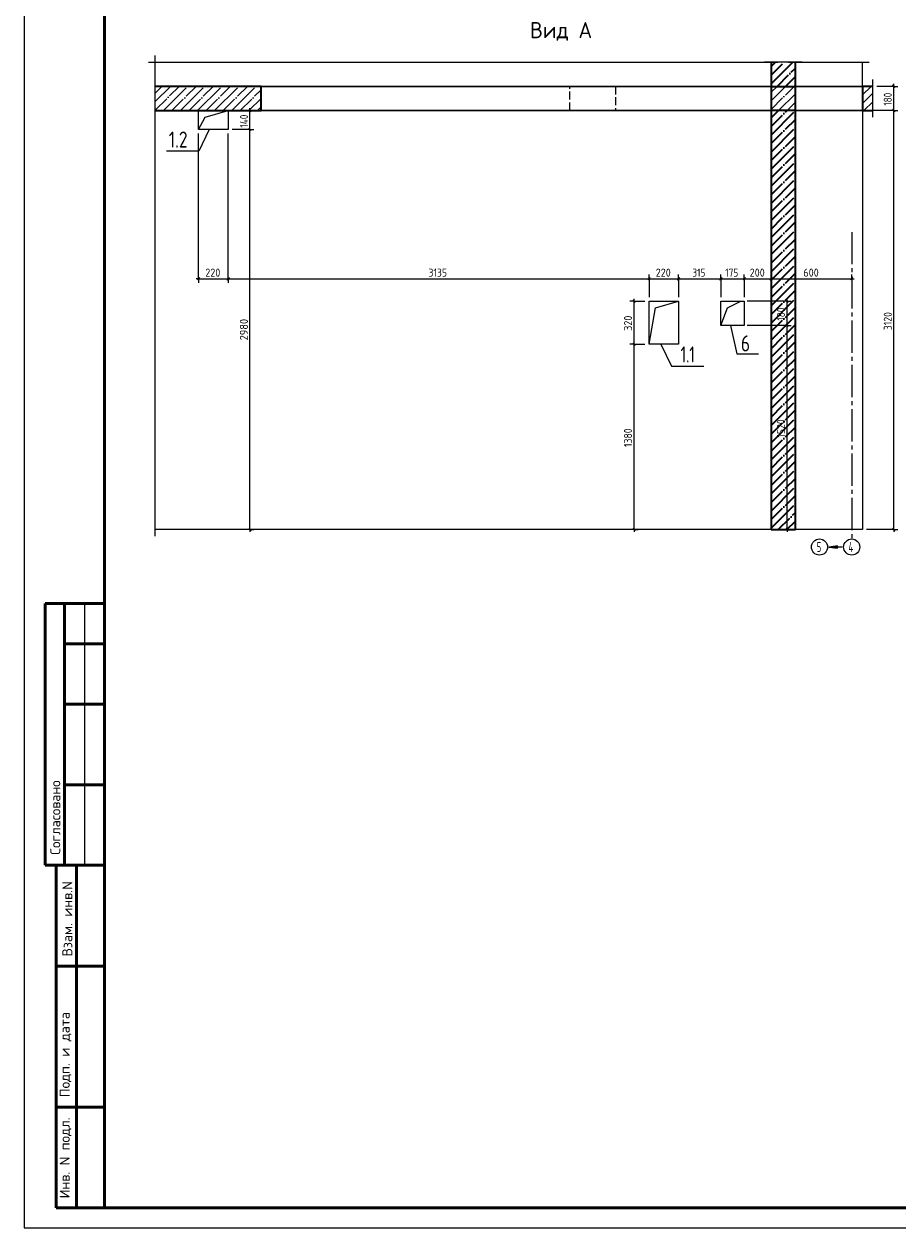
# Model space of a CAD drawing. Header units: millimetres. Extents: x -49773 to 2322955, y -3321 to 58485.
# Tile 226 of 256: x 964209 to 985906, y -2463 to 27416. Entities that reach past the tile are written whole.
import ezdxf

# ---------------------------------------------------------------- set-up
doc = ezdxf.new("R2010")
doc.units = ezdxf.units.MM
for name, pattern in [('______11', [500, 400, -50, 0, -50]), ('______2', [270, 200, -70]), ('______5', [1100, 800, -100, 100, -100])]:
    doc.linetypes.add(name, pattern=pattern)
for name, color, linetype, lineweight in [('Standard', 7, 'Continuous', 25), ('Перекрытие_ общее', 7, 'Continuous', 35), ('Размерная линия_ общее_1', 7, 'Continuous', 13), ('Стена_ общее', 7, 'Continuous', 35)]:
    doc.layers.add(name, color=color, linetype=linetype, lineweight=lineweight)
doc.layers.add('Осевая линия_ общее', color=7, linetype='______5', lineweight=13, true_color=0xa0a0a0)
doc.styles.add('ISOCPEUR', font='txt')

msp = doc.modelspace()

# ---------------------------------------------------------------- hatches: boundary and pattern name
at = {"layer": 'Осевая линия_ общее', "linetype": 'Continuous', "lineweight": 13, "transparency": 33554687}
msp.add_hatch(color=7, dxfattribs=at).paths.add_polyline_path([(984402.1, 14466.4), (984192.1, 14436.4), (984402.1, 14406.4)])

# ---------------------------------------------------------------- linework, layer by layer
at = {"layer": 'Standard', "color": 7, "linetype": 'Continuous', "lineweight": 25, "transparency": 33554687}
for p, q in [((967466.7, 25703), (967466.7, 26636.4)), ((967300.1, 26469.7), (982925.4, 26469.7)), ((983525.4, 26469.7), (982592.1, 26469.7)), ((983192.1, 26469.7), (985192.1, 26469.7)), ((967466.7, 25103), (967466.7, 26036.4)), ((985281.7, 25103), (985281.7, 26036.4)), ((967466.7, 14703), (967466.7, 25436.4))]:
    msp.add_line(p, q, dxfattribs=at)
at = {"layer": 'Standard', "color": 253, "linetype": '______11', "lineweight": 35, "true_color": 0xababab, "transparency": 33554687}
for p, q in [((982758.8, 26147.6), (983080.8, 26469.7)), ((982905.1, 25869.7), (983358.8, 26323.4)), ((983329.4, 25869.7), (983358.8, 25899.1)), ((982758.8, 24874.9), (983153.6, 25269.7)), ((982758.8, 24450.6), (983358.8, 25050.6)), ((982758.8, 24026.3), (983358.8, 24626.3)), ((982758.8, 23602.1), (983358.8, 24202.1)), ((982758.8, 23177.8), (983358.8, 23777.8)), ((982758.8, 22753.5), (983358.8, 23353.5)), ((982758.8, 22329.3), (983358.8, 22929.3)), ((982758.8, 21905), (983358.8, 22505)), ((982758.8, 21480.7), (983358.8, 22080.7)), ((982758.8, 21056.5), (983358.8, 21656.5)), ((982758.8, 20632.2), (983358.8, 21232.2)), ((982758.8, 20207.9), (983358.8, 20807.9)), ((982758.8, 19783.7), (983358.8, 20383.7)), ((982758.8, 19359.4), (983358.8, 19959.4)), ((982758.8, 18935.2), (983358.8, 19535.1)), ((982758.8, 18510.9), (983358.8, 19110.9)), ((982758.8, 18086.6), (983358.8, 18686.6)), ((982758.8, 17662.4), (983358.8, 18262.4)), ((982758.8, 17238.1), (983358.8, 17838.1)), ((982758.8, 16813.8), (983358.8, 17413.8)), ((982758.8, 16389.6), (983358.8, 16989.6)), ((982758.8, 15965.3), (983358.8, 16565.3)), ((982758.8, 15541), (983358.8, 16141)), ((982758.8, 15116.8), (983358.8, 15716.8)), ((982936, 14869.7), (983358.8, 15292.5))]:
    msp.add_line(p, q, dxfattribs=at)
at = {"layer": 'Standard', "color": 253, "linetype": '______5', "lineweight": 35, "true_color": 0xababab, "transparency": 33554687}
for p, q in [((982758.8, 25935.5), (983293, 26469.7)), ((982758.8, 26359.8), (982868.7, 26469.7)), ((983117.2, 25869.7), (983358.8, 26111.2)), ((982758.8, 25087), (982941.5, 25269.7)), ((982758.8, 24662.7), (983358.8, 25262.7)), ((982758.8, 24238.4), (983358.8, 24838.5)), ((982758.8, 23814.2), (983358.8, 24414.2)), ((982758.8, 23389.9), (983358.8, 23989.9)), ((982758.8, 22965.6), (983358.8, 23565.7)), ((982758.8, 22541.4), (983358.8, 23141.4)), ((982758.8, 22117.1), (983358.8, 22717.1)), ((982758.8, 21692.9), (983358.8, 22292.9)), ((982758.8, 21268.6), (983358.8, 21868.6)), ((982758.8, 20844.3), (983358.8, 21444.3)), ((982758.8, 20420.1), (983358.8, 21020.1)), ((982758.8, 19995.8), (983358.8, 20595.8)), ((982758.8, 19571.5), (983358.8, 20171.5)), ((982758.8, 19147.3), (983358.8, 19747.3)), ((982758.8, 18723), (983358.8, 19323)), ((982758.8, 18298.7), (983358.8, 18898.8)), ((982758.8, 17874.5), (983358.8, 18474.5)), ((982758.8, 17450.2), (983358.8, 18050.2)), ((982758.8, 17026), (983358.8, 17626)), ((982758.8, 16601.7), (983358.8, 17201.7)), ((982758.8, 16177.4), (983358.8, 16777.4)), ((982758.8, 15753.2), (983358.8, 16353.2)), ((982758.8, 15328.9), (983358.8, 15928.9)), ((982758.8, 14904.6), (983358.8, 15504.6)), ((983148.1, 14869.7), (983358.8, 15080.4))]:
    msp.add_line(p, q, dxfattribs=at)
at = {"layer": 'Standard', "color": 7, "linetype": 'Continuous', "lineweight": 35, "transparency": 33554687}
for p, q in [((982758.8, 26469.7), (982758.8, 25869.7)), ((983358.8, 25869.7), (983358.8, 26469.7)), ((970092.1, 25869.7), (967466.7, 25869.7)), ((970092.1, 25269.7), (970092.1, 25869.7)), ((982758.8, 25869.7), (982758.8, 25269.7)), ((983358.8, 25269.7), (983358.8, 25869.7)), ((985025.4, 25869.7), (985025.4, 25269.7)), ((985281.7, 25869.7), (985025.4, 25869.7)), ((967466.7, 25269.7), (970092.1, 25269.7)), ((982758.8, 25269.7), (982758.8, 14869.7)), ((983358.8, 14869.7), (983358.8, 25269.7)), ((985025.4, 25269.7), (985281.7, 25269.7)), ((982758.8, 14869.7), (983358.8, 14869.7))]:
    msp.add_line(p, q, dxfattribs=at)
at = {"layer": 'Standard', "color": 253, "linetype": '______11', "lineweight": 13, "true_color": 0xababab, "transparency": 33554687}
for p, q in [((967466.7, 25704.8), (967631.6, 25869.7)), ((967466.7, 25280.6), (968055.9, 25869.7)), ((967880.1, 25269.7), (968480.1, 25869.7)), ((968304.4, 25269.7), (968904.4, 25869.7)), ((968728.7, 25269.7), (969328.7, 25869.7)), ((969152.9, 25269.7), (969752.9, 25869.7)), ((969577.2, 25269.7), (970092.1, 25784.6)), ((982758.8, 25723.4), (982905.1, 25869.7)), ((982758.8, 25299.1), (983329.4, 25869.7)), ((985025.4, 25868.7), (985026.4, 25869.7)), ((985025.4, 25444.5), (985281.7, 25700.7)), ((983153.6, 25269.7), (983358.8, 25474.8)), ((970001.4, 25269.7), (970092.1, 25360.4)), ((985275, 25269.7), (985281.7, 25276.5))]:
    msp.add_line(p, q, dxfattribs=at)
at = {"layer": 'Standard', "color": 253, "linetype": '______5', "lineweight": 13, "true_color": 0xababab, "transparency": 33554687}
for p, q in [((967466.7, 25492.7), (967843.7, 25869.7)), ((967668, 25269.7), (968268, 25869.7)), ((968092.3, 25269.7), (968692.3, 25869.7)), ((968516.5, 25269.7), (969116.5, 25869.7)), ((968940.8, 25269.7), (969540.8, 25869.7)), ((969365, 25269.7), (969965, 25869.7)), ((982758.8, 25511.2), (983117.2, 25869.7)), ((985025.4, 25656.6), (985238.6, 25869.7)), ((969789.3, 25269.7), (970092.1, 25572.5)), ((982941.5, 25269.7), (983358.8, 25687)), ((985062.8, 25269.7), (985281.7, 25488.6))]:
    msp.add_line(p, q, dxfattribs=at)
at = {"layer": 'Standard', "color": 7, "linetype": 'Continuous', "lineweight": 50, "transparency": 33554687}
for p, q in [((966208.6, 13037.5), (964735.4, 13037.5)), ((964735.4, 13037.5), (964735.4, 6537.5)), ((964735.4, 13037.5), (964735.4, 6537.5)), ((965208.6, 13037.5), (965208.6, 6537.5)), ((966208.6, 12037.5), (965208.6, 12037.5)), ((966208.6, 10537.5), (965208.6, 10537.5)), ((966208.6, 8537.5), (965208.6, 8537.5)), ((964208.6, 6537.5), (964214.8, 6537.5)), ((964735.4, 6537.5), (966208.6, 6537.5)), ((965008.6, -1962.5), (965008.6, 6537.5)), ((965008.6, -1962.5), (965008.6, 6537.5)), ((965508.6, -1962.5), (965508.6, 6537.5)), ((965008.6, 4037.5), (966208.6, 4037.5)), ((965008.6, 537.5), (966208.6, 537.5)), ((966208.6, -1962.5), (965008.6, -1962.5))]:
    msp.add_line(p, q, dxfattribs=at)
at = {"layer": 'Standard', "color": 7, "linetype": 'Continuous', "lineweight": 13, "transparency": 33554687}
msp.add_line((965708.6, 13037.5), (965708.6, 6537.5), dxfattribs=at)
msp.add_lwpolyline([(964208.6, -2462.5), (1006208.6, -2462.5), (1006208.6, 56937.5), (964208.6, 56937.5), (964208.6, -2462.5)], close=True, dxfattribs=at)
at = {"layer": 'Standard', "color": 7, "linetype": 'Continuous', "lineweight": 50, "transparency": 33554687}
msp.add_lwpolyline([(966208.6, 56437.5), (1005708.6, 56437.5), (1005708.6, -1962.5), (966208.6, -1962.5), (966208.6, 56437.5)], close=True, dxfattribs=at)
at = {"layer": 'Осевая линия_ общее', "color": 253, "linetype": '______5', "lineweight": -3, "true_color": 0xa0a0a0, "transparency": 33554687}
msp.add_line((984758.8, 22254.7), (984758.8, 14636.4), dxfattribs=at)
at = {"layer": 'Осевая линия_ общее', "color": 7, "linetype": 'Continuous', "lineweight": 13, "transparency": 33554687}
for p, q in [((984402.1, 14466.4), (984192.1, 14436.4)), ((984525.4, 14436.4), (984192.1, 14436.4)), ((984192.1, 14436.4), (984192.1, 14436.4)), ((984192.1, 14436.4), (984192.1, 14436.4)), ((984192.1, 14436.4), (984192.1, 14436.4)), ((984192.1, 14436.4), (984402.1, 14406.4)), ((984402.1, 14406.4), (984402.1, 14466.4)), ((984402.1, 14436.4), (984417.1, 14436.4))]:
    msp.add_line(p, q, dxfattribs=at)
for points in [[(968542.1, 24803), (968707.1, 25104.7), (969275.4, 25269.7)], [(968808.5, 24803), (968544.5, 24258.7), (967744.5, 24258.7)], [(979725.4, 19469.7), (979890.4, 20371.4), (980458.8, 20536.4)], [(981508.8, 19936.4), (981673.8, 20371.4), (982008.8, 20536.4)], [(981748.7, 19936.4), (981909.9, 19233), (982443.2, 19233)], [(980023, 19469.7), (980287, 18925.3), (981087, 18925.3)]]:
    msp.add_lwpolyline(points, dxfattribs=at)
for centre in [(983958.8, 14436.4), (984758.8, 14436.4)]:
    msp.add_circle(centre, 200, dxfattribs=at)
at = {"layer": 'Перекрытие_ общее', "color": 7, "linetype": 'Continuous', "lineweight": 25, "transparency": 33554687}
for p, q in [((982758.8, 25869.7), (970092.1, 25869.7)), ((985025.4, 25869.7), (983358.8, 25869.7)), ((970092.1, 25269.7), (982758.8, 25269.7)), ((983358.8, 25269.7), (985025.4, 25269.7))]:
    msp.add_line(p, q, dxfattribs=at)
at = {"layer": 'Перекрытие_ общее', "color": 253, "linetype": '______2', "lineweight": 18, "true_color": 0xababab, "transparency": 33554687}
for p, q in [((977758.8, 25269.7), (977758.8, 25869.7)), ((978892.1, 25869.7), (978892.1, 25269.7))]:
    msp.add_line(p, q, dxfattribs=at)
at = {"layer": 'Перекрытие_ общее', "color": 7, "linetype": 'Continuous', "lineweight": 13, "transparency": 33554687}
for p, q in [((983358.8, 25869.7), (982758.8, 25869.7)), ((982758.8, 25269.7), (983358.8, 25269.7))]:
    msp.add_line(p, q, dxfattribs=at)
at = {"layer": 'Размерная линия_ общее_1', "color": 253, "linetype": 'Continuous', "lineweight": -3, "true_color": 0xa0a0a0, "transparency": 33554687}
for p, q in [((985804.1, 25869.7), (985381.7, 25869.7)), ((985804.1, 25869.7), (985704.1, 25869.7)), ((985804.1, 25869.7), (985904.1, 25869.7)), ((969817.4, 25269.7), (969375.4, 25269.7)), ((969817.4, 25269.7), (969717.4, 25269.7)), ((969817.4, 25269.7), (969917.4, 25269.7)), ((985804.1, 25269.7), (985704.1, 25269.7)), ((985804.1, 25269.7), (985904.1, 25269.7)), ((969817.4, 24803), (969717.4, 24803)), ((969817.4, 24803), (969917.4, 24803)), ((968542.1, 21096.7), (968542.1, 24703)), ((968542.1, 21096.7), (968542.1, 21196.7)), ((968542.1, 21096.7), (968542.1, 20996.7)), ((969275.4, 21096.7), (969275.4, 21196.7)), ((969275.4, 21096.7), (969275.4, 20996.7)), ((979725.4, 21096.7), (979725.4, 21196.7)), ((979725.4, 21096.7), (979725.4, 20996.7)), ((979725.4, 21096.7), (979725.4, 20636.4)), ((980458.8, 21096.7), (980458.8, 21196.7)), ((980458.8, 21096.7), (980458.8, 20996.7)), ((980458.8, 21096.7), (980458.8, 20636.4)), ((981508.8, 21096.7), (981508.8, 21196.7)), ((981508.8, 21096.7), (981508.8, 20996.7)), ((981508.8, 21096.7), (981508.8, 20636.4)), ((982092.1, 21096.7), (982092.1, 21196.7)), ((982092.1, 21096.7), (982092.1, 20996.7)), ((982092.1, 21096.7), (982092.1, 20636.4)), ((982758.8, 21096.7), (982758.8, 21196.7)), ((982758.8, 21096.7), (982758.8, 20996.7)), ((982758.8, 21096.7), (982758.8, 21096.7)), ((984758.8, 21096.7), (984758.8, 21196.7)), ((984758.8, 21096.7), (984758.8, 20996.7)), ((984758.8, 21096.7), (984758.8, 21096.7)), ((979353.6, 20536.4), (979253.6, 20536.4)), ((979353.6, 20536.4), (979453.6, 20536.4)), ((979353.6, 20536.4), (979625.4, 20536.4)), ((983152.7, 20536.4), (982158.8, 20536.4)), ((983152.7, 20536.4), (983052.7, 20536.4)), ((983152.7, 20536.4), (983252.7, 20536.4)), ((983152.7, 19936.4), (983052.7, 19936.4)), ((983152.7, 19936.4), (983252.7, 19936.4)), ((979353.6, 19469.7), (979253.6, 19469.7)), ((979353.6, 19469.7), (979453.6, 19469.7)), ((979353.6, 19469.7), (979625.4, 19469.7)), ((969817.4, 14869.7), (969717.4, 14869.7)), ((969817.4, 14869.7), (969917.4, 14869.7)), ((969817.4, 14869.7), (969817.4, 14869.7)), ((979353.6, 14869.7), (979253.6, 14869.7)), ((979353.6, 14869.7), (979453.6, 14869.7)), ((979353.6, 14869.7), (979353.6, 14869.7)), ((983152.7, 14869.7), (983052.7, 14869.7)), ((983152.7, 14869.7), (983085.7, 14869.7)), ((983152.7, 14869.7), (983252.7, 14869.7)), ((985804.1, 14869.7), (985125.4, 14869.7)), ((985804.1, 14869.7), (985704.1, 14869.7)), ((985804.1, 14869.7), (985904.1, 14869.7))]:
    msp.add_line(p, q, dxfattribs=at)
at = {"layer": 'Размерная линия_ общее_1', "color": 7, "linetype": 'Continuous', "lineweight": 25, "transparency": 33554687}
for p, q in [((985834.1, 25839.7), (985774.1, 25899.7)), ((969847.4, 25239.7), (969787.3, 25299.7)), ((985834.1, 25239.7), (985774.1, 25299.7)), ((969847.4, 24773), (969787.3, 24833)), ((968512.1, 21066.7), (968572.1, 21126.7)), ((969245.4, 21066.7), (969305.4, 21126.7)), ((979695.4, 21066.7), (979755.4, 21126.7)), ((980428.8, 21066.7), (980488.8, 21126.7)), ((981478.8, 21066.7), (981538.8, 21126.7)), ((982062.1, 21066.7), (982122.1, 21126.7)), ((982728.8, 21066.7), (982788.8, 21126.7)), ((984728.8, 21066.7), (984788.8, 21126.7)), ((979383.6, 20506.4), (979323.6, 20566.4)), ((983182.7, 20506.4), (983122.7, 20566.4)), ((983182.7, 19906.4), (983122.7, 19966.4)), ((979383.6, 19439.7), (979323.6, 19499.7)), ((969847.4, 14839.7), (969787.3, 14899.7)), ((979383.6, 14839.7), (979323.6, 14899.7)), ((983182.7, 14839.7), (983122.7, 14899.7)), ((985834.1, 14839.7), (985774.1, 14899.7))]:
    msp.add_line(p, q, dxfattribs=at)
at = {"layer": 'Размерная линия_ общее_1', "color": 7, "linetype": 'Continuous', "lineweight": 13, "transparency": 33554687}
for p, q in [((985804.1, 25869.7), (985804.1, 25929.7)), ((985804.1, 25269.7), (985804.1, 25869.7)), ((969817.4, 25269.7), (969817.4, 25329.7)), ((969817.4, 24803), (969817.4, 25269.7)), ((968542.1, 21096.7), (968482.1, 21096.7)), ((968542.1, 21096.7), (969275.4, 21096.7)), ((969275.4, 21096.7), (979725.4, 21096.7)), ((979725.4, 21096.7), (980458.8, 21096.7)), ((980458.8, 21096.7), (981508.8, 21096.7)), ((981508.8, 21096.7), (982092.1, 21096.7)), ((982092.1, 21096.7), (982758.8, 21096.7)), ((982758.8, 21096.7), (984758.8, 21096.7)), ((984758.8, 21096.7), (984818.8, 21096.7)), ((979353.6, 20536.4), (979353.6, 20596.4)), ((979353.6, 19469.7), (979353.6, 20536.4)), ((983152.7, 20536.4), (983152.7, 20596.4)), ((983152.7, 19936.4), (983152.7, 20536.4)), ((969817.4, 14869.7), (969817.4, 14809.7)), ((979353.6, 14869.7), (979353.6, 14809.7)), ((983152.7, 14869.7), (983152.7, 14809.7)), ((985804.1, 14869.7), (985804.1, 14809.7))]:
    msp.add_line(p, q, dxfattribs=at)
at = {"layer": 'Размерная линия_ общее_1', "color": 253, "linetype": 'Continuous', "lineweight": -3, "true_color": 0xa0a0a0, "transparency": 33554687}
for points in [[(985804.1, 25269.7), (985784.1, 25269.7), (985784.1, 25269.7), (985125.4, 25269.7)], [(969817.4, 24803), (969797.4, 24803), (969797.4, 24803), (969375.4, 24803)], [(969275.4, 21096.7), (969275.4, 21116.7), (969275.4, 21116.7), (969275.4, 21116.7), (969275.4, 21116.7), (969275.4, 21116.7), (969275.4, 21116.7), (969275.4, 21116.7), (969275.4, 21116.7), (969275.4, 21116.7), (969275.4, 21116.7), (969275.4, 21116.7), (969275.4, 21116.7), (969275.4, 21306.4), (969275.4, 21306.4), (969275.4, 24703)], [(983152.7, 19936.4), (983132.7, 19936.4), (983132.7, 19936.4), (982158.8, 19936.4)]]:
    msp.add_lwpolyline(points, dxfattribs=at)
at = {"layer": 'Размерная линия_ общее_1', "color": 7, "linetype": 'Continuous', "lineweight": 13, "transparency": 33554687}
for points in [[(985804.1, 14869.7), (985804.1, 19807.7), (985804.1, 19807.7), (985804.1, 25269.7)], [(969817.4, 14869.7), (969817.4, 19483.2), (969817.4, 19483.2), (969817.4, 24803)], [(983152.7, 14869.7), (983152.7, 17120.9), (983152.7, 17120.9), (983152.7, 19936.4)], [(979353.6, 14869.7), (979353.6, 16862.9), (979353.6, 16862.9), (979353.6, 19469.7)]]:
    msp.add_lwpolyline(points, dxfattribs=at)
at = {"layer": 'Стена_ общее', "color": 7, "linetype": 'Continuous', "lineweight": 25, "transparency": 33554687}
for p, q in [((985025.4, 25869.7), (985025.4, 26469.7)), ((970092.1, 25869.7), (982758.8, 25869.7)), ((983358.8, 25869.7), (985025.4, 25869.7)), ((968542.1, 24803), (968542.1, 25269.7)), ((969275.4, 25269.7), (969275.4, 24803)), ((982758.8, 25269.7), (970092.1, 25269.7)), ((985025.4, 25269.7), (983358.8, 25269.7)), ((985025.4, 25269.7), (985025.4, 14869.7)), ((969275.4, 24803), (968542.1, 24803)), ((979725.4, 19469.7), (979725.4, 20536.4)), ((979725.4, 20536.4), (980458.8, 20536.4)), ((980458.8, 20536.4), (980458.8, 19469.7)), ((981508.8, 19936.4), (981508.8, 20536.4)), ((981508.8, 20536.4), (982092.1, 20536.4)), ((982092.1, 20536.4), (982092.1, 19936.4)), ((982092.1, 19936.4), (981508.8, 19936.4)), ((980458.8, 19469.7), (979725.4, 19469.7)), ((982758.8, 14869.7), (967466.7, 14869.7)), ((985025.4, 14869.7), (983358.8, 14869.7))]:
    msp.add_line(p, q, dxfattribs=at)
at = {"layer": 'Стена_ общее', "color": 7, "linetype": 'Continuous', "lineweight": 35, "transparency": 33554687}
for p, q in [((982758.8, 25869.7), (983358.8, 25869.7)), ((983358.8, 25269.7), (982758.8, 25269.7))]:
    msp.add_line(p, q, dxfattribs=at)

# ---------------------------------------------------------------- texts
at = {"layer": 'Standard', "color": 7, "linetype": 'Continuous', "lineweight": 35, "transparency": 33554687, "char_height": 400, "attachment_point": 7, "style": 'ISOCPEUR'}
for s, insert, width in [('\\W0.95;Вид А', (976769.7, 27002.3), 1669.067), ('\\W0.79;1.2', (967800.9, 24350), 757.424), ('\\W0.78;6', (982008.7, 19290.3), 435.212), ('\\W0.68;1.1', (980510.5, 19016.7), 656.651)]:
    msp.add_mtext(s, dxfattribs=dict(at, insert=insert, width=width))
at = {"layer": 'Standard', "color": 7, "linetype": 'Continuous', "lineweight": 25, "transparency": 33554687, "char_height": 250, "attachment_point": 7, "style": 'ISOCPEUR'}
for s, insert, width in [('\\W0.62;5', (983888.8, 14311.4), 217.611), ('\\W0.64;4', (984678.8, 14311.4), 239.886)]:
    msp.add_mtext(s, dxfattribs=dict(at, insert=insert, width=width))
at = {"layer": 'Standard', "color": 7, "linetype": 'Continuous', "lineweight": 50, "transparency": 33554687, "char_height": 250, "attachment_point": 7, "rotation": 90, "style": 'ISOCPEUR'}
for s, insert, width in [('\\A1;{\\fISOCPEUR|i0|b0;\\H250.000000;\\W1.000000;\\C7;Согласовано}\\P', (965108.6, 6798.9), 2071.875), ('\\A1;{\\fISOCPEUR|i0|b0;\\H250.000000;\\W1.000000;\\C7;Взам. инв.N}\\P', (965406.6, 4273.3), 1909.099), ('\\A1;{\\fISOCPEUR|i0|b0;\\H250.000000;\\W1.000000;\\C7;Подп. и дата}\\P', (965382.9, 779.6), 2197.059), ('\\A1;{\\fISOCPEUR|i0|b0;\\H250.000000;\\W1.000000;\\C7;Инв. N подл.}\\P', (965382.9, -1728.5), 2021.795)]:
    msp.add_mtext(s, dxfattribs=dict(at, insert=insert, width=width))
at = {"layer": 'Размерная линия_ общее_1', "color": 7, "linetype": 'Continuous', "lineweight": 18, "transparency": 33554687, "char_height": 200, "attachment_point": 7, "rotation": 90, "style": 'ISOCPEUR'}
for s, insert, width in [('\\W0.83;180', (985754.1, 25389.7), 462.34), ('\\W0.83;140', (969767.3, 24846.4), 483.112), ('\\W0.83;180', (983102.7, 20056.4), 462.332), ('\\W0.87;3120', (985754.1, 19819.7), 606.276), ('\\W0.93;2980', (969767.3, 19566.4), 652.811), ('\\W0.91;320', (979303.6, 19803), 510.912), ('\\W0.87;1520', (983102.7, 17153), 606.276), ('\\W0.87;1380', (979303.6, 16919.7), 606.276)]:
    msp.add_mtext(s, dxfattribs=dict(at, insert=insert, width=width))
at = {"layer": 'Размерная линия_ общее_1', "color": 7, "linetype": 'Continuous', "lineweight": 18, "transparency": 33554687, "char_height": 200, "attachment_point": 7, "style": 'ISOCPEUR'}
for s, insert, width in [('\\W0.91;220', (968708.8, 21146.7), 510.897), ('\\W0.87;3135', (974250.4, 21146.7), 606.269), ('\\W0.91;220', (979892.1, 21146.7), 510.897), ('\\W0.83;315', (980803.8, 21146.7), 462.34), ('\\W0.83;175', (981620.4, 21146.7), 462.34), ('\\W0.91;200', (982225.4, 21146.7), 510.897), ('\\W0.91;600', (983558.8, 21146.7), 510.897)]:
    msp.add_mtext(s, dxfattribs=dict(at, insert=insert, width=width))

doc.saveas('drawing.dxf')
